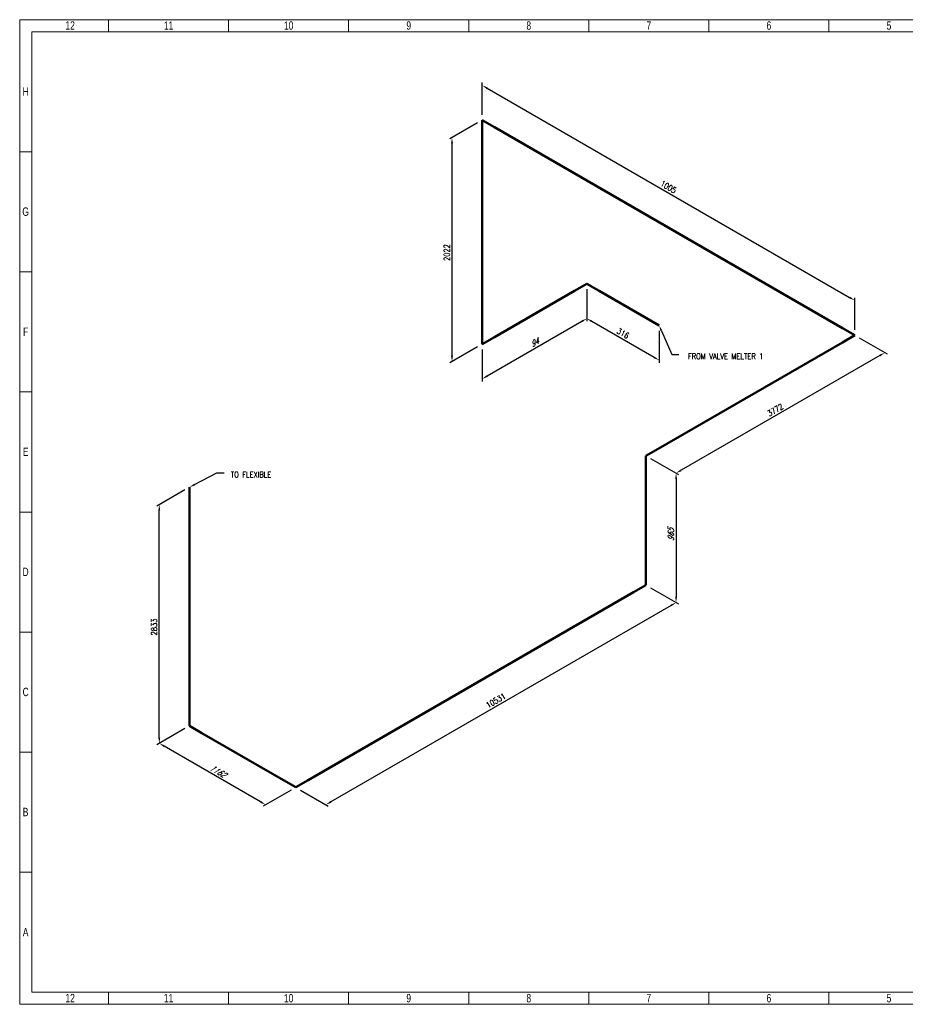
# Model space of a CAD drawing. Header units: millimetres. Extents: x -1 to 593, y -1 to 423.
# Tile 1 of 12: x -1 to 381, y -1 to 423. Entities that reach past the tile are written whole.
import ezdxf
from ezdxf import colors
from ezdxf.entities.mleader import LeaderData, LeaderLine
from ezdxf.math import Vec2, Vec3

# ---------------------------------------------------------------- set-up
doc = ezdxf.new("R2010")
doc.units = ezdxf.units.MM
doc.header["$LTSCALE"] = 0.25
doc.layers.add('Annotation', color=7, linetype='Continuous')
doc.layers.add('Dimension', color=1, linetype='Continuous')
doc.layers.add('Pipe Small Bore', color=30, linetype='Continuous', lineweight=50)
doc.styles.add('AdskIsoAnnotation', font='romans.shx', dxfattribs={"width": 0.8, "height": 1})
doc.styles.add('AdskIsoMetric', font='romans.shx', dxfattribs={"width": 0.8, "height": 2.5})
doc.styles.add('AdskIsoMetric-30', font='romans.shx', dxfattribs={"width": 0.8, "height": 2.5})
doc.styles.add('AdskIsoMetric30', font='romans.shx', dxfattribs={"width": 0.8, "oblique": 30, "height": 2.5})
doc.styles.add('SLDTEXTSTYLE3', font='TXT', dxfattribs={"width": 0.75})
doc.styles.get("Standard").update_dxf_attribs({"font": 'arial.ttf'})
doc.dimstyles.new('AdskIsoMetric', dxfattribs={"dimtxt": 2.5, "dimasz": 2.5, "dimexe": 1, "dimexo": 2, "dimgap": 0.8, "dimtad": 1, "dimdec": 0, "dimrnd": 1, "dimzin": 0, "dimdsep": 46, "dimtxsty": 'AdskIsoMetric', "dimcen": 0, "dimclrt": 7, "dimadec": 0, "dimazin": 0, "dimtfac": 1, "dimtdec": 0, "dimtmove": 1, "dimatfit": 3, "dimfxl": 1, "dimtfill": 1, "dimfrac": 2, "dimtolj": 1, "dimtzin": 0, "dimarcsym": 0})

# ---------------------------------------------------------------- blocks, each defined once
blk = doc.blocks.new('*D16')
at = {"layer": 'Defpoints', "color": 0, "transparency": 16777216}
for p in [(243.42, 309.52), (243.42, 294.52), (274.56, 291.54)]:
    blk.add_point(p, dxfattribs=at)
at = {"layer": 'Dimension', "color": 0, "lineweight": -2, "transparency": 16777216}
for p, q in [((243.42, 307.21), (243.42, 293.37)), ((272.4, 277.79), (245.58, 293.27)), ((274.56, 289.23), (274.56, 275.39))]:
    blk.add_line(p, q, dxfattribs=at)
at = {"layer": 'Dimension', "color": 0, "transparency": 16777216}
for points in [[(245.79, 293.63), (245.37, 292.91), (243.42, 294.52)], [(272.61, 278.15), (272.19, 277.43), (274.56, 276.54)]]:
    blk.add_solid(points, dxfattribs=at)
at = {"layer": 'Dimension', "color": 7, "transparency": 16777216, "insert": (258.99, 288.12), "char_height": 2.5, "attachment_point": 5, "rotation": 330, "style": 'AdskIsoMetric-30', "bg_fill": 3, "box_fill_scale": 1.1, "bg_fill_color": 256, "bg_fill_true_color": 13158600, "bg_fill_transparency": 0}
blk.add_mtext('\\A1;316', dxfattribs=at)
blk = doc.blocks.new('*D17')
at = {"layer": 'Defpoints', "color": 0, "transparency": 16777216}
for p in [(243.42, 309.52), (198.3, 283.47), (198.3, 268.47)]:
    blk.add_point(p, dxfattribs=at)
at = {"layer": 'Dimension', "color": 0, "lineweight": -2, "transparency": 16777216}
for p, q in [((243.42, 307.21), (243.42, 293.37)), ((241.25, 293.27), (200.46, 269.72)), ((198.3, 281.16), (198.3, 267.32))]:
    blk.add_line(p, q, dxfattribs=at)
at = {"layer": 'Dimension', "color": 0, "transparency": 16777216}
for points in [[(241.04, 293.63), (241.46, 292.91), (243.42, 294.52)], [(200.26, 270.08), (200.67, 269.36), (198.3, 268.47)]]:
    blk.add_solid(points, dxfattribs=at)
at = {"layer": 'Dimension', "color": 7, "transparency": 16777216, "insert": (220.86, 284.08), "char_height": 2.5, "attachment_point": 5, "rotation": 30, "style": 'AdskIsoMetric30', "bg_fill": 3, "box_fill_scale": 1.1, "bg_fill_color": 256, "bg_fill_true_color": 13158600, "bg_fill_transparency": 0}
blk.add_mtext('\\A1;94', dxfattribs=at)
blk = doc.blocks.new('*D18')
at = {"layer": 'Defpoints', "color": 0, "transparency": 16777216}
for p in [(198.3, 380), (185.31, 372.5), (198.3, 283.47)]:
    blk.add_point(p, dxfattribs=at)
at = {"layer": 'Dimension', "color": 0, "lineweight": -2, "transparency": 16777216}
for p, q in [((196.3, 378.85), (184.31, 371.92)), ((185.31, 278.47), (185.31, 370)), ((196.3, 282.32), (184.31, 275.4))]:
    blk.add_line(p, q, dxfattribs=at)
at = {"layer": 'Dimension', "color": 0, "transparency": 16777216}
for points in [[(184.89, 370), (185.73, 370), (185.31, 372.5)], [(184.89, 278.47), (185.73, 278.47), (185.31, 275.97)]]:
    blk.add_solid(points, dxfattribs=at)
at = {"layer": 'Dimension', "color": 7, "transparency": 16777216, "insert": (183.07, 322.94), "char_height": 2.5, "attachment_point": 5, "rotation": 90, "style": 'AdskIsoMetric-30', "bg_fill": 3, "box_fill_scale": 1.1, "bg_fill_color": 256, "bg_fill_true_color": 13158600, "bg_fill_transparency": 0}
blk.add_mtext('\\A1;2022', dxfattribs=at)
blk = doc.blocks.new('*D19')
at = {"layer": 'Defpoints', "color": 0, "transparency": 16777216}
for p in [(198.3, 380), (358.85, 302.31), (358.85, 287.31)]:
    blk.add_point(p, dxfattribs=at)
at = {"layer": 'Dimension', "color": 0, "lineweight": -2, "transparency": 16777216}
for p, q in [((198.3, 382.31), (198.3, 396.16)), ((200.46, 393.75), (356.68, 303.56)), ((358.85, 289.62), (358.85, 303.46))]:
    blk.add_line(p, q, dxfattribs=at)
at = {"layer": 'Dimension', "color": 0, "transparency": 16777216}
for points in [[(200.67, 394.11), (200.26, 393.39), (198.3, 395)], [(356.89, 303.92), (356.47, 303.2), (358.85, 302.31)]]:
    blk.add_solid(points, dxfattribs=at)
at = {"layer": 'Dimension', "color": 7, "transparency": 16777216, "insert": (278.57, 351.24), "char_height": 2.5, "attachment_point": 5, "rotation": 330, "style": 'AdskIsoMetric-30', "bg_fill": 3, "box_fill_scale": 1.1, "bg_fill_color": 256, "bg_fill_true_color": 13158600, "bg_fill_transparency": 0}
blk.add_mtext('\\A1;1005', dxfattribs=at)
blk = doc.blocks.new('*D20')
at = {"layer": 'Defpoints', "color": 0, "transparency": 16777216}
for p in [(358.85, 287.31), (268.89, 235.37), (281.88, 227.87)]:
    blk.add_point(p, dxfattribs=at)
at = {"layer": 'Dimension', "color": 0, "lineweight": -2, "transparency": 16777216}
for p, q in [((360.85, 286.15), (372.84, 279.23)), ((369.67, 278.56), (284.05, 229.12)), ((270.89, 234.22), (282.88, 227.29))]:
    blk.add_line(p, q, dxfattribs=at)
at = {"layer": 'Dimension', "color": 0, "transparency": 16777216}
for points in [[(369.46, 278.92), (369.88, 278.2), (371.84, 279.81)], [(283.84, 229.48), (284.25, 228.76), (281.88, 227.87)]]:
    blk.add_solid(points, dxfattribs=at)
at = {"layer": 'Dimension', "color": 7, "transparency": 16777216, "insert": (324.62, 255.13), "char_height": 2.5, "attachment_point": 5, "rotation": 30, "style": 'AdskIsoMetric-30', "bg_fill": 3, "box_fill_scale": 1.1, "bg_fill_color": 256, "bg_fill_true_color": 13158600, "bg_fill_transparency": 0}
blk.add_mtext('\\A1;3772', dxfattribs=at)
blk = doc.blocks.new('*D21')
at = {"layer": 'Defpoints', "color": 0, "transparency": 16777216}
for p in [(268.89, 235.37), (268.89, 179.63), (281.88, 172.13)]:
    blk.add_point(p, dxfattribs=at)
at = {"layer": 'Dimension', "color": 0, "lineweight": -2, "transparency": 16777216}
for p, q in [((270.89, 234.22), (282.88, 227.29)), ((281.88, 225.37), (281.88, 174.63)), ((270.89, 178.48), (282.88, 171.56))]:
    blk.add_line(p, q, dxfattribs=at)
at = {"layer": 'Dimension', "color": 0, "transparency": 16777216}
for points in [[(281.46, 225.37), (282.3, 225.37), (281.88, 227.87)], [(281.46, 174.63), (282.3, 174.63), (281.88, 172.13)]]:
    blk.add_solid(points, dxfattribs=at)
at = {"layer": 'Dimension', "color": 7, "transparency": 16777216, "insert": (279.64, 201.3), "char_height": 2.5, "attachment_point": 5, "rotation": 90, "style": 'AdskIsoMetric30', "bg_fill": 3, "box_fill_scale": 1.1, "bg_fill_color": 256, "bg_fill_true_color": 13158600, "bg_fill_transparency": 0}
blk.add_mtext('\\A1;965', dxfattribs=at)
blk = doc.blocks.new('*D22')
at = {"layer": 'Defpoints', "color": 0, "transparency": 16777216}
for p in [(268.89, 179.63), (117.97, 92.5), (130.96, 85)]:
    blk.add_point(p, dxfattribs=at)
at = {"layer": 'Dimension', "color": 0, "lineweight": -2, "transparency": 16777216}
for p, q in [((270.89, 178.48), (282.88, 171.56)), ((279.72, 170.88), (133.12, 86.25)), ((119.97, 91.34), (131.96, 84.42))]:
    blk.add_line(p, q, dxfattribs=at)
at = {"layer": 'Dimension', "color": 0, "transparency": 16777216}
for points in [[(279.51, 171.24), (279.92, 170.52), (281.88, 172.13)], [(132.92, 86.61), (133.33, 85.89), (130.96, 85)]]:
    blk.add_solid(points, dxfattribs=at)
at = {"layer": 'Dimension', "color": 7, "transparency": 16777216, "insert": (204.18, 129.86), "char_height": 2.5, "attachment_point": 5, "rotation": 30, "style": 'AdskIsoMetric-30', "bg_fill": 3, "box_fill_scale": 1.1, "bg_fill_color": 256, "bg_fill_true_color": 13158600, "bg_fill_transparency": 0}
blk.add_mtext('\\A1;10531', dxfattribs=at)
blk = doc.blocks.new('*D23')
at = {"layer": 'Defpoints', "color": 0, "transparency": 16777216}
for p in [(72.15, 118.95), (59.16, 111.45), (117.97, 92.5)]:
    blk.add_point(p, dxfattribs=at)
at = {"layer": 'Dimension', "color": 0, "lineweight": -2, "transparency": 16777216}
for p, q in [((70.15, 117.8), (58.16, 110.87)), ((102.81, 86.25), (61.33, 110.2)), ((115.97, 91.34), (103.98, 84.42))]:
    blk.add_line(p, q, dxfattribs=at)
at = {"layer": 'Dimension', "color": 0, "transparency": 16777216}
for points in [[(61.54, 110.56), (61.12, 109.84), (59.16, 111.45)], [(103.02, 86.61), (102.61, 85.89), (104.98, 85)]]:
    blk.add_solid(points, dxfattribs=at)
at = {"layer": 'Dimension', "color": 7, "transparency": 16777216, "insert": (84.31, 99.52), "char_height": 2.5, "attachment_point": 5, "rotation": 330, "style": 'AdskIsoMetric30', "bg_fill": 3, "box_fill_scale": 1.1, "bg_fill_color": 256, "bg_fill_true_color": 13158600, "bg_fill_transparency": 0}
blk.add_mtext('\\A1;1162', dxfattribs=at)
blk = doc.blocks.new('*D24')
at = {"layer": 'Defpoints', "color": 0, "transparency": 16777216}
for p in [(72.15, 221.79), (59.16, 214.29), (72.15, 118.95)]:
    blk.add_point(p, dxfattribs=at)
at = {"layer": 'Dimension', "color": 0, "lineweight": -2, "transparency": 16777216}
for p, q in [((70.15, 220.64), (58.16, 213.72)), ((59.16, 113.95), (59.16, 211.79)), ((70.15, 117.8), (58.16, 110.87))]:
    blk.add_line(p, q, dxfattribs=at)
at = {"layer": 'Dimension', "color": 0, "transparency": 16777216}
for points in [[(58.75, 211.79), (59.58, 211.79), (59.16, 214.29)], [(58.75, 113.95), (59.58, 113.95), (59.16, 111.45)]]:
    blk.add_solid(points, dxfattribs=at)
at = {"layer": 'Dimension', "color": 7, "transparency": 16777216, "insert": (56.92, 161.58), "char_height": 2.5, "attachment_point": 5, "rotation": 90, "style": 'AdskIsoMetric-30', "bg_fill": 3, "box_fill_scale": 1.1, "bg_fill_color": 256, "bg_fill_true_color": 13158600, "bg_fill_transparency": 0}
blk.add_mtext('\\A1;2833', dxfattribs=at)
blk = doc.blocks.new('Elbow-1-Iso2DSkew90')
at = {"color": 0, "linetype": 'ByBlock', "lineweight": -2, "extrusion": (7.54582e-12, -0.816497, -0.57735)}
for p, q in [((0, 0), (-5.3, 3.06)), ((5.3, 3.06), (0, 0)), ((0, 0), (0, 0))]:
    blk.add_line(p, q, dxfattribs=at)
blk = doc.blocks.new('Elbow-2-Iso2DSkew90')
at = {"color": 0, "linetype": 'ByBlock', "lineweight": -2, "extrusion": (0.707107, 0.408248, -0.57735)}
for p, q in [((0, 0), (0, 6.12)), ((0, 0), (0, 0)), ((5.3, -3.06), (0, 0))]:
    blk.add_line(p, q, dxfattribs=at)
blk = doc.blocks.new('Elbow-1-Iso2DSkew180')
at = {"color": 0, "linetype": 'ByBlock', "lineweight": -2, "extrusion": (-0.707107, 0.408248, -0.57735)}
for p, q in [((0, 6.12), (0, 0)), ((0, 0), (-5.3, -3.06)), ((0, 0), (0, 0))]:
    blk.add_line(p, q, dxfattribs=at)
blk = doc.blocks.new('Elbow-3-Iso2DSkew90')
at = {"color": 0, "linetype": 'ByBlock', "lineweight": -2, "extrusion": (0.707107, -0.408248, 0.57735)}
for p, q in [((5.3, 3.06), (0, 0)), ((0, 0), (0, -6.12)), ((0, 0), (0, 0))]:
    blk.add_line(p, q, dxfattribs=at)
blk = doc.blocks.new('Elbow-4-Iso2DSkew90')
at = {"color": 0, "linetype": 'ByBlock', "lineweight": -2, "extrusion": (-6.44825e-11, -0.816497, -0.57735)}
for p, q in [((-5.3, 3.06), (0, 0)), ((0, 0), (-5.3, -3.06)), ((0, 0), (0, 0))]:
    blk.add_line(p, q, dxfattribs=at)
blk = doc.blocks.new('Elbow-1-Iso2DSkew0')
at = {"color": 0, "linetype": 'ByBlock', "lineweight": -2, "extrusion": (0.707107, 0.408248, -0.57735)}
for p, q in [((0, 0), (5.3, -3.06)), ((0, 0), (0, 0)), ((0, -6.12), (0, 0))]:
    blk.add_line(p, q, dxfattribs=at)
blk = doc.blocks.new('Elbow-5-Iso2DSkew90')
at = {"color": 0, "linetype": 'ByBlock', "lineweight": -2, "extrusion": (-0.707107, 0.408248, -0.57735)}
for p, q in [((0, 0), (0, 6.12)), ((5.3, 3.06), (0, 0)), ((0, 0), (0, 0))]:
    blk.add_line(p, q, dxfattribs=at)
blk = doc.blocks.new('Elbow-6-Iso2DSkew90')
at = {"color": 0, "linetype": 'ByBlock', "lineweight": -2, "extrusion": (0, 0.816497, 0.57735)}
for p, q in [((0, 0), (-5.3, -3.06)), ((0, 0), (0, 0)), ((5.3, -3.06), (0, 0))]:
    blk.add_line(p, q, dxfattribs=at)
blk = doc.blocks.new('cajetin')
at = {"color": 7, "linetype": 'Continuous', "lineweight": 18}
for p, q in [((0, 0), (0, 615)), ((0, 615), (861, 615)), ((55.5, 607.5), (55.5, 615)), ((130.5, 607.5), (130.5, 615)), ((205.5, 607.5), (205.5, 615)), ((280.5, 607.5), (280.5, 615)), ((355.5, 607.5), (355.5, 615)), ((430.5, 607.5), (430.5, 615)), ((505.5, 607.5), (505.5, 615)), ((7.5, 7.5), (7.5, 607.5)), ((7.5, 607.5), (853.5, 607.5)), ((430.5, 607.5), (430.5, 607.5)), ((7.5, 532.5), (0, 532.5)), ((7.5, 457.5), (0, 457.5)), ((7.5, 382.5), (0, 382.5)), ((7.5, 307.5), (0, 307.5)), ((7.5, 307.5), (7.5, 307.5)), ((7.5, 232.5), (0, 232.5)), ((7.5, 157.5), (0, 157.5)), ((7.5, 82.5), (0, 82.5)), ((853.5, 7.5), (7.5, 7.5)), ((55.5, 7.5), (55.5, 0)), ((130.5, 7.5), (130.5, 0)), ((205.5, 7.5), (205.5, 0)), ((280.5, 7.5), (280.5, 0)), ((355.5, 7.5), (355.5, 0)), ((430.5, 7.5), (430.5, 7.5)), ((430.5, 7.5), (430.5, 0)), ((505.5, 7.5), (505.5, 0)), ((861, 0), (0, 0))]:
    blk.add_line(p, q, dxfattribs=at)
at = {"color": 7, "linetype": 'Continuous', "lineweight": 0, "char_height": 5.25, "attachment_point": 2, "style": 'SLDTEXTSTYLE3'}
for s, insert in [('12', (31.51, 613.99)), ('11', (93.01, 613.99)), ('10', (168.01, 613.99)), ('9', (243.01, 613.99)), ('8', (318.01, 613.99)), ('7', (393.01, 613.99)), ('6', (468.01, 613.99)), ('5', (543.01, 613.99)), ('H', (3.75, 572.74)), ('G', (3.68, 497.74)), ('F', (3.71, 422.74)), ('E', (3.74, 347.74)), ('D', (3.68, 272.74)), ('C', (3.73, 197.74)), ('B', (3.69, 122.74)), ('A', (3.7, 47.74)), ('12', (31.51, 6.49)), ('11', (93.01, 6.49)), ('10', (168.01, 6.49)), ('9', (243.01, 6.49)), ('8', (318.01, 6.49)), ('7', (393.01, 6.49)), ('6', (468.01, 6.49)), ('5', (543.01, 6.49))]:
    blk.add_mtext(s, dxfattribs=dict(at, insert=insert))

msp = doc.modelspace()

# ---------------------------------------------------------------- leaders
at = {"layer": 'Annotation'}
ml = msp.add_multileader_mtext('Standard', dxfattribs=at)
ml.set_content('')
ml.set_leader_properties()
ml.build(insert=Vec2(0, 0))
ml.multileader.update_dxf_attribs({"dogleg_length": 3.062, "arrow_head_size": 2.5})
ctx = ml.context
ctx.base_point, ctx.arrow_head_size = Vec3(276.938, 279), 2.5
notes = []
notes.append((ctx, [(0, (1, 1, 0), (280, 279), (1, 0), 3.062, [(0, [(274.563, 291.541)], 0, [])])]))
ctx.mtext, ml.multileader.dxf.content_type = None, 0
ml = msp.add_multileader_mtext('Standard', dxfattribs=at)
ml.set_content('')
ml.set_leader_properties()
ml.build(insert=Vec2(0, 0))
ml.multileader.update_dxf_attribs({"dogleg_length": 3.062, "arrow_head_size": 2.5})
ctx = ml.context
ctx.base_point, ctx.arrow_head_size = Vec3(80.938, 228), 2.5
notes.append((ctx, [(0, (1, 1, 0), (84, 228), (1, 0), 3.062, [(0, [(72.152, 221.793)], 0, [])])]))
ctx.mtext, ml.multileader.dxf.content_type = None, 0
for ctx, leaders in notes:
    for number, flags, end, landing, length, lines in leaders:
        leader = LeaderData()
        leader.index, (leader.has_last_leader_line, leader.has_dogleg_vector, leader.attachment_direction) = number, flags
        leader.last_leader_point, leader.dogleg_vector, leader.dogleg_length = Vec3(end), Vec3(landing), length
        for number, points, colour, breaks in lines:
            line = LeaderLine()
            line.index, line.vertices, line.color, line.breaks = number, Vec3.list(points), colors.encode_raw_color(colour), breaks
            leader.lines.append(line)
        ctx.leaders.append(leader)

# ---------------------------------------------------------------- next in the draw order: dimensions: what is measured, and where the dimension line sits
at = {"layer": 'Dimension'}
dim = msp.add_linear_dim(base=(243.418, 294.522), p1=(274.563, 291.541), p2=(243.418, 309.522), angle=150, text='316', dimstyle='AdskIsoMetric', override={"dimtad": 0, "dimlfac": 8.775605, "dimtxsty": 'AdskIsoMetric-30', "dimse1": 0, "dimse2": 0, "dimsd1": 0, "dimsd2": 0, "dimtmove": 1}, dxfattribs=at)
dim.commit()
dim.dimension.update_dxf_attribs({"geometry": '*D16', "text_midpoint": (258.99, 288.118), "dimtype": 160})

# ---------------------------------------------------------------- next in the draw order: dimensions: what is measured, and where the dimension line sits
dim = msp.add_linear_dim(base=(198.3, 268.473), p1=(243.418, 309.522), p2=(198.3, 283.473), angle=210, text='94', dimstyle='AdskIsoMetric', override={"dimtad": 0, "dimlfac": 1.796964, "dimtxsty": 'AdskIsoMetric30', "dimse1": 0, "dimse2": 0, "dimsd1": 0, "dimsd2": 0, "dimtmove": 1}, dxfattribs=at)
dim.commit()
dim.dimension.update_dxf_attribs({"geometry": '*D17', "text_midpoint": (220.859, 284.084), "dimtype": 160})

# ---------------------------------------------------------------- next in the draw order: dimensions: what is measured, and where the dimension line sits
dim = msp.add_linear_dim(base=(185.309, 372.5), p1=(198.3, 283.473), p2=(198.3, 380), angle=90, text='2022', dimstyle='AdskIsoMetric', override={"dimtad": 0, "dimlfac": 20.943995, "dimtxsty": 'AdskIsoMetric-30', "dimse1": 0, "dimse2": 0, "dimsd1": 0, "dimsd2": 0, "dimtmove": 1}, dxfattribs=at)
dim.commit()
dim.dimension.update_dxf_attribs({"geometry": '*D18', "text_midpoint": (183.069, 322.944), "dimtype": 160})

# ---------------------------------------------------------------- next in the draw order: dimensions: what is measured, and where the dimension line sits
dim = msp.add_linear_dim(base=(358.848, 302.308), p1=(198.3, 380), p2=(358.848, 287.308), angle=330, text='1005', dimstyle='AdskIsoMetric', override={"dimtad": 0, "dimlfac": 5.421422, "dimtxsty": 'AdskIsoMetric-30', "dimse1": 0, "dimse2": 0, "dimsd1": 0, "dimsd2": 0, "dimtmove": 1}, dxfattribs=at)
dim.commit()
dim.dimension.update_dxf_attribs({"geometry": '*D19', "text_midpoint": (278.574, 351.24), "dimtype": 160})

# ---------------------------------------------------------------- next in the draw order: linework, layer by layer
at = {"layer": 'Pipe Small Bore'}
for points in [[(198.3, 289.597), (198.3, 373.877)], [(203.603, 376.938), (353.545, 290.37)], [(238.115, 306.46), (203.603, 286.535)], [(274.563, 291.541), (248.721, 306.46)]]:
    msp.add_lwpolyline(points, dxfattribs=at)

# ---------------------------------------------------------------- next in the draw order: block references
for name, p in [('Elbow-1-Iso2DSkew0', (198.3, 380)), ('Elbow-6-Iso2DSkew90', (243.418, 309.522)), ('Elbow-5-Iso2DSkew90', (198.3, 283.473))]:
    msp.add_blockref(name, p, dxfattribs=at)

# ---------------------------------------------------------------- next in the draw order: dimensions: what is measured, and where the dimension line sits
at = {"layer": 'Dimension'}
dim = msp.add_linear_dim(base=(281.88, 227.87), p1=(358.848, 287.308), p2=(268.89, 235.37), angle=210, text='3772', dimstyle='AdskIsoMetric', override={"dimtad": 0, "dimlfac": 36.314899, "dimtxsty": 'AdskIsoMetric-30', "dimse1": 0, "dimse2": 0, "dimsd1": 0, "dimsd2": 0, "dimtmove": 1}, dxfattribs=at)
dim.commit()
dim.dimension.update_dxf_attribs({"geometry": '*D20', "text_midpoint": (324.619, 255.132), "dimtype": 160})

# ---------------------------------------------------------------- next in the draw order: linework, layer by layer
at = {"layer": 'Pipe Small Bore'}
msp.add_lwpolyline([(353.545, 284.246), (274.193, 238.432)], dxfattribs=at)

# ---------------------------------------------------------------- next in the draw order: block references
msp.add_blockref('Elbow-4-Iso2DSkew90', (358.848, 287.308), dxfattribs=at)

# ---------------------------------------------------------------- next in the draw order: dimensions: what is measured, and where the dimension line sits
at = {"layer": 'Dimension'}
dim = msp.add_linear_dim(base=(281.88, 172.134), p1=(268.89, 235.37), p2=(268.89, 179.634), angle=270, text='965', dimstyle='AdskIsoMetric', override={"dimtad": 0, "dimlfac": 17.3135, "dimtxsty": 'AdskIsoMetric30', "dimse1": 0, "dimse2": 0, "dimsd1": 0, "dimsd2": 0, "dimtmove": 1}, dxfattribs=at)
dim.commit()
dim.dimension.update_dxf_attribs({"geometry": '*D21', "text_midpoint": (279.64, 201.295), "dimtype": 160})

# ---------------------------------------------------------------- next in the draw order: linework, layer by layer
at = {"layer": 'Pipe Small Bore'}
msp.add_lwpolyline([(268.89, 229.247), (268.89, 185.757)], dxfattribs=at)

# ---------------------------------------------------------------- next in the draw order: block references
msp.add_blockref('Elbow-3-Iso2DSkew90', (268.89, 235.37), dxfattribs=at)

# ---------------------------------------------------------------- next in the draw order: dimensions: what is measured, and where the dimension line sits
at = {"layer": 'Dimension'}
dim = msp.add_linear_dim(base=(130.96, 85), p1=(268.89, 179.634), p2=(117.969, 92.5), angle=210, text='10531', dimstyle='AdskIsoMetric', override={"dimtad": 0, "dimlfac": 60.430893, "dimtxsty": 'AdskIsoMetric-30', "dimse1": 0, "dimse2": 0, "dimsd1": 0, "dimsd2": 0, "dimtmove": 1}, dxfattribs=at)
dim.commit()
dim.dimension.update_dxf_attribs({"geometry": '*D22', "text_midpoint": (204.18, 129.86), "dimtype": 160})

# ---------------------------------------------------------------- next in the draw order: linework, layer by layer
at = {"layer": 'Pipe Small Bore'}
msp.add_lwpolyline([(263.587, 176.572), (123.273, 95.562)], dxfattribs=at)

# ---------------------------------------------------------------- next in the draw order: block references
msp.add_blockref('Elbow-1-Iso2DSkew180', (268.89, 179.634), dxfattribs=at)

# ---------------------------------------------------------------- next in the draw order: dimensions: what is measured, and where the dimension line sits
at = {"layer": 'Dimension'}
dim = msp.add_linear_dim(base=(59.162, 111.452), p1=(117.969, 92.5), p2=(72.152, 118.952), angle=150, text='1162', dimstyle='AdskIsoMetric', override={"dimtad": 0, "dimlfac": 21.956199, "dimtxsty": 'AdskIsoMetric30', "dimse1": 0, "dimse2": 0, "dimsd1": 0, "dimsd2": 0, "dimtmove": 1}, dxfattribs=at)
dim.commit()
dim.dimension.update_dxf_attribs({"geometry": '*D23', "text_midpoint": (84.31, 99.519), "dimtype": 160})

# ---------------------------------------------------------------- next in the draw order: linework, layer by layer
at = {"layer": 'Pipe Small Bore'}
msp.add_lwpolyline([(112.666, 95.562), (77.455, 115.89)], dxfattribs=at)

# ---------------------------------------------------------------- next in the draw order: block references
msp.add_blockref('Elbow-1-Iso2DSkew90', (117.969, 92.5), dxfattribs=at)

# ---------------------------------------------------------------- next in the draw order: dimensions: what is measured, and where the dimension line sits
at = {"layer": 'Dimension'}
dim = msp.add_linear_dim(base=(59.162, 214.293), p1=(72.152, 118.952), p2=(72.152, 221.793), angle=90, text='2833', dimstyle='AdskIsoMetric', override={"dimtad": 0, "dimlfac": 27.550627, "dimtxsty": 'AdskIsoMetric-30', "dimse1": 0, "dimse2": 0, "dimsd1": 0, "dimsd2": 0, "dimtmove": 1}, dxfattribs=at)
dim.commit()
dim.dimension.update_dxf_attribs({"geometry": '*D24', "text_midpoint": (56.922, 161.58), "dimtype": 160})

# ---------------------------------------------------------------- next in the draw order: linework, layer by layer
at = {"layer": 'Pipe Small Bore'}
msp.add_lwpolyline([(72.152, 125.076), (72.152, 221.793)], dxfattribs=at)

# ---------------------------------------------------------------- next in the draw order: block references
at = {"xscale": 0.689895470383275, "yscale": 0.689895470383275, "zscale": 0.689895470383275}
msp.add_blockref('cajetin', (-1, -1), dxfattribs=at)
at = {"layer": 'Pipe Small Bore'}
msp.add_blockref('Elbow-2-Iso2DSkew90', (72.152, 118.952), dxfattribs=at)

# ---------------------------------------------------------------- next in the draw order: texts
at = {"layer": 'Annotation', "char_height": 2.5, "attachment_point": 7, "style": 'AdskIsoAnnotation', "bg_fill": 3, "box_fill_scale": 1, "bg_fill_color": 256, "bg_fill_true_color": 13158600, "bg_fill_transparency": 0}
for s, insert in [('FROM VALVE MELTER 1', (287, 277)), ('TO FLEXIBLE', (90, 226))]:
    msp.add_mtext(s, dxfattribs=dict(at, insert=insert))

doc.saveas('drawing.dxf')
